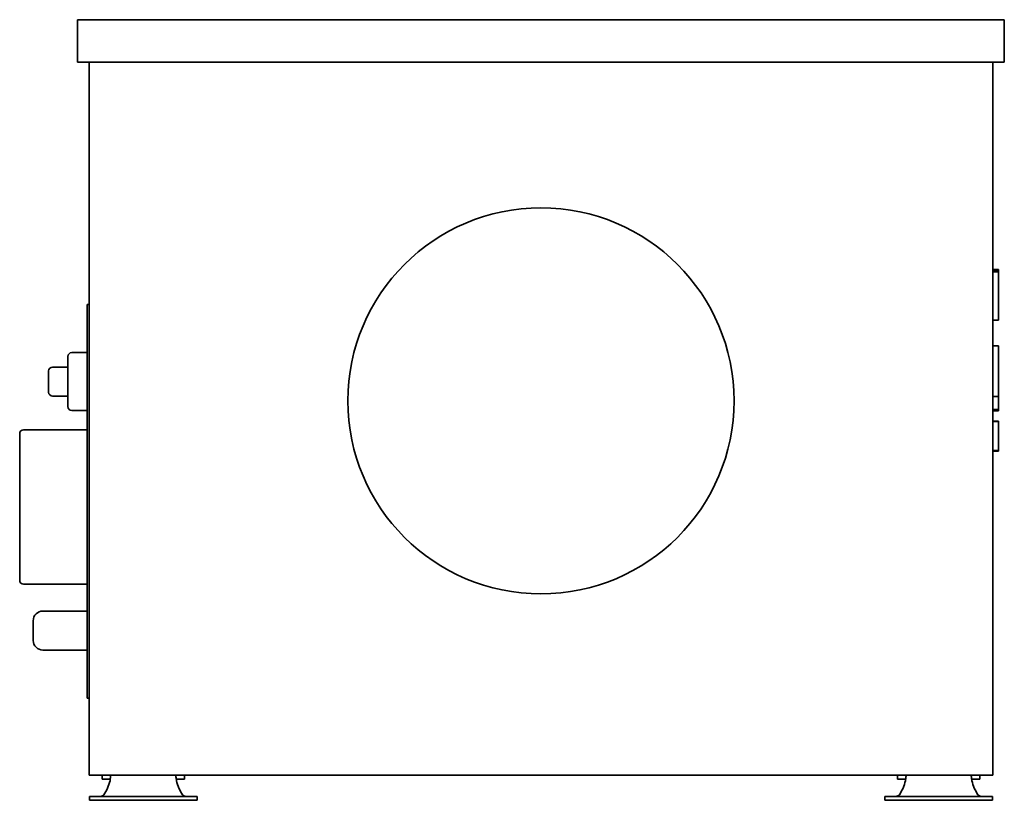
# Model space of a CAD drawing. Header units: millimetres. Extents: x 165 to 675, y 95 to 499.
import ezdxf

# ---------------------------------------------------------------- set-up
doc = ezdxf.new("R2010")
doc.units = ezdxf.units.MM
doc.header["$LTSCALE"] = 2
doc.layers.add('Krawędzie widoczne(ISO)', color=7, linetype='Continuous', lineweight=35, true_color=0x262659)

msp = doc.modelspace()

# ---------------------------------------------------------------- linework, layer by layer
at = {"layer": 'Krawędzie widoczne(ISO)'}
for p, q in [((195, 499.23), (675, 499.23)), ((195, 477.23), (195, 499.23)), ((675, 477.23), (675, 499.23)), ((675, 477.23), (195, 477.23)), ((201, 477.23), (201, 107.73)), ((669, 107.73), (669, 477.23)), ((672, 369.77), (669, 369.77)), ((672, 369.2), (669, 369.2)), ((672, 368.52), (669, 368.52)), ((672, 369.77), (672, 369.2)), ((672, 369.2), (672, 368.52)), ((672, 368.52), (672, 366.46)), ((672, 366.46), (672, 364.54)), ((672, 364.54), (672, 343.62)), ((200, 347.73), (200, 351.73)), ((201, 351.73), (200, 351.73)), ((200, 347.73), (200, 151.73)), ((672, 343.62), (669, 343.62)), ((200, 326.73), (192, 326.73)), ((672, 330.23), (669, 330.23)), ((672, 330.23), (672, 326.67)), ((672, 326.67), (672, 314.99)), ((190, 298.73), (190, 324.73)), ((180, 306.23), (180, 317.23)), ((190, 319.23), (182, 319.23)), ((672, 314.99), (672, 304.08)), ((190, 304.23), (182, 304.23)), ((672, 304.08), (669, 304.08)), ((672, 304.08), (672, 301.12)), ((672, 301.12), (672, 297.26)), ((200, 296.73), (192, 296.73)), ((672, 297.26), (669, 297.26)), ((672, 296.59), (669, 296.59)), ((672, 297.26), (672, 296.59)), ((672, 291.3), (669, 291.3)), ((672, 291.29), (669, 291.29)), ((672, 291), (669, 291)), ((672, 291.3), (672, 291.29)), ((672, 291.29), (672, 291)), ((672, 291), (672, 276)), ((200, 286.73), (167, 286.73)), ((165, 208.73), (165, 284.73)), ((672, 276), (669, 276)), ((672, 275.68), (669, 275.68)), ((672, 276), (672, 275.68)), ((200, 206.73), (167, 206.73)), ((200, 192.83), (177, 192.83)), ((172, 177.63), (172, 187.83)), ((200, 172.63), (177, 172.63)), ((200, 147.73), (200, 151.73)), ((200, 147.73), (201, 147.73)), ((669, 107.73), (201, 107.73)), ((207.71, 107.73), (207.71, 105.73)), ((250.29, 107.73), (250.29, 105.73)), ((619.71, 107.73), (619.71, 105.73)), ((662.29, 107.73), (662.29, 105.73)), ((208.68, 105.73), (207.71, 105.73)), ((208.68, 105.73), (211.9, 105.73)), ((246.1, 105.73), (249.32, 105.73)), ((250.29, 105.73), (249.32, 105.73)), ((620.68, 105.73), (619.71, 105.73)), ((620.68, 105.73), (623.9, 105.73)), ((658.1, 105.73), (661.32, 105.73)), ((662.29, 105.73), (661.32, 105.73)), ((201.08, 96.77), (202.84, 96.77)), ((201.08, 96.77), (201.08, 94.77)), ((202.84, 94.77), (201.08, 94.77)), ((224.76, 96.77), (202.84, 96.77)), ((202.84, 94.77), (224.76, 94.77)), ((224.76, 96.77), (233.24, 96.77)), ((233.24, 94.77), (224.76, 94.77)), ((233.24, 96.77), (255.16, 96.77)), ((233.24, 94.77), (255.16, 94.77)), ((255.16, 96.77), (256.92, 96.77)), ((256.92, 94.77), (255.16, 94.77)), ((256.92, 96.77), (256.92, 94.77)), ((613.08, 96.77), (614.84, 96.77)), ((613.08, 96.77), (613.08, 94.77)), ((614.84, 94.77), (613.08, 94.77)), ((636.76, 96.77), (614.84, 96.77)), ((614.84, 94.77), (636.76, 94.77)), ((636.76, 96.77), (645.24, 96.77)), ((645.24, 94.77), (636.76, 94.77)), ((645.24, 96.77), (667.16, 96.77)), ((645.24, 94.77), (667.16, 94.77)), ((667.16, 96.77), (668.92, 96.77)), ((668.92, 94.77), (667.16, 94.77)), ((668.92, 96.77), (668.92, 94.77))]:
    msp.add_line(p, q, dxfattribs=at)
msp.add_circle((435, 301.73), 100, dxfattribs=at)
for centre, radius, start, end in [((192, 324.73), 2, 90, 180), ((182, 317.23), 2, 90, 180), ((182, 306.23), 2, 180, 270), ((192, 298.73), 2, 180, 270), ((167, 284.73), 2, 90, 180), ((167, 208.73), 2, 180, 270), ((177, 187.83), 5, 90, 180), ((177, 177.63), 5, 180, 270), ((189.4, 110.19), 23, 326.7175, 346.7782), ((268.6, 110.19), 23, 193.2218, 213.2825), ((601.4, 110.19), 23, 326.7175, 346.7782), ((680.6, 110.19), 23, 193.2218, 213.2825)]:
    msp.add_arc(centre, radius, start, end, dxfattribs=at)
for points, knots in [([(212.25, 107.73), (212.23, 107.73), (212.2, 107.66), (212.13, 107.37), (212.1, 107.17), (212.02, 106.65), (211.98, 106.34), (211.89, 105.66), (211.84, 105.3), (211.79, 104.93)], [0, 0, 0, 0, 0.1113973, 0.1113973, 0.2218681, 0.2218681, 0.3323097, 0.3323097, 0.4436983, 0.4436983, 0.4436983, 0.4436983]), ([(246.21, 104.93), (246.16, 105.3), (246.11, 105.66), (246.02, 106.34), (245.98, 106.65), (245.9, 107.17), (245.87, 107.37), (245.8, 107.66), (245.77, 107.73), (245.75, 107.73)], [0, 0, 0, 0, 0.1114459, 0.1114459, 0.2219303, 0.2219303, 0.3324441, 0.3324441, 0.4438708, 0.4438708, 0.4438708, 0.4438708]), ([(624.25, 107.73), (624.23, 107.73), (624.2, 107.66), (624.13, 107.37), (624.1, 107.17), (624.02, 106.65), (623.98, 106.34), (623.89, 105.66), (623.84, 105.3), (623.79, 104.93)], [0, 0, 0, 0, 0.1113973, 0.1113973, 0.2218681, 0.2218681, 0.3323097, 0.3323097, 0.4436983, 0.4436983, 0.4436983, 0.4436983]), ([(658.21, 104.93), (658.16, 105.3), (658.11, 105.66), (658.02, 106.34), (657.98, 106.65), (657.9, 107.17), (657.87, 107.37), (657.8, 107.66), (657.77, 107.73), (657.75, 107.73)], [0, 0, 0, 0, 0.1114459, 0.1114459, 0.2219303, 0.2219303, 0.3324441, 0.3324441, 0.4438708, 0.4438708, 0.4438708, 0.4438708]), ([(208.63, 97.57), (208.61, 97.55), (208.59, 97.54), (208.57, 97.52), (208.55, 97.51), (208.52, 97.49), (208.5, 97.48), (208.48, 97.46), (208.46, 97.45), (208.44, 97.43), (208.42, 97.42), (208.4, 97.4), (208.37, 97.39), (208.35, 97.38), (208.33, 97.36), (208.31, 97.35), (208.29, 97.33), (208.27, 97.32), (208.26, 97.31), (208.25, 97.31), (208.25, 97.31), (208.24, 97.3), (208.22, 97.29), (208.2, 97.28), (208.18, 97.26), (208.16, 97.25), (208.13, 97.23), (208.11, 97.22), (208.09, 97.21), (208.07, 97.19), (208.04, 97.18), (208.02, 97.17), (208, 97.16), (207.98, 97.14), (207.95, 97.13), (207.93, 97.12), (207.91, 97.11), (207.89, 97.1), (207.86, 97.08), (207.84, 97.07), (207.82, 97.06), (207.79, 97.05), (207.77, 97.04), (207.75, 97.03), (207.73, 97.02), (207.7, 97.01), (207.68, 97), (207.66, 96.99), (207.63, 96.98), (207.61, 96.97), (207.59, 96.96), (207.56, 96.95), (207.54, 96.94), (207.52, 96.93), (207.49, 96.92), (207.49, 96.92), (207.48, 96.92), (207.48, 96.92), (207.46, 96.91), (207.44, 96.9), (207.42, 96.9), (207.4, 96.89), (207.37, 96.88), (207.35, 96.88), (207.33, 96.87), (207.3, 96.86), (207.28, 96.86), (207.25, 96.85), (207.23, 96.84), (207.2, 96.84), (207.18, 96.83), (207.16, 96.83), (207.13, 96.82), (207.11, 96.82), (207.08, 96.81), (207.05, 96.81), (207.03, 96.8), (207.01, 96.8), (206.99, 96.8), (206.96, 96.79), (206.94, 96.79), (206.91, 96.79), (206.89, 96.78), (206.86, 96.78), (206.84, 96.78), (206.81, 96.78), (206.79, 96.78), (206.76, 96.77), (206.74, 96.77), (206.71, 96.77), (206.69, 96.77), (206.66, 96.77), (206.64, 96.77), (206.61, 96.77)], [0, 0, 0, 0, 0.0078163, 0.0078163, 0.0078163, 0.0156656, 0.0156656, 0.0156656, 0.0235447, 0.0235447, 0.0235447, 0.0314507, 0.0314507, 0.0314507, 0.0393801, 0.0393801, 0.0393801, 0.0456978, 0.0456978, 0.0456978, 0.0473294, 0.0473294, 0.0473294, 0.0552907, 0.0552907, 0.0552907, 0.0632562, 0.0632562, 0.0632562, 0.0712194, 0.0712194, 0.0712194, 0.0791739, 0.0791739, 0.0791739, 0.0871132, 0.0871132, 0.0871132, 0.0950308, 0.0950308, 0.0950308, 0.1029204, 0.1029204, 0.1029204, 0.1107759, 0.1107759, 0.1107759, 0.1185913, 0.1185913, 0.1185913, 0.1263609, 0.1263609, 0.1263609, 0.1340793, 0.1340793, 0.1340793, 0.1356977, 0.1356977, 0.1356977, 0.1417721, 0.1417721, 0.1417721, 0.1495008, 0.1495008, 0.1495008, 0.1572621, 0.1572621, 0.1572621, 0.1650505, 0.1650505, 0.1650505, 0.1728601, 0.1728601, 0.1728601, 0.1811091, 0.1811091, 0.1811091, 0.1885372, 0.1885372, 0.1885372, 0.1964318, 0.1964318, 0.1964318, 0.2043573, 0.2043573, 0.2043573, 0.2123021, 0.2123021, 0.2123021, 0.2202542, 0.2202542, 0.2202542, 0.2282011, 0.2282011, 0.2282011, 0.2282011]), ([(251.39, 96.77), (251.21, 96.77), (251.03, 96.79), (250.69, 96.86), (250.52, 96.91), (250.18, 97.06), (250.01, 97.14), (249.68, 97.35), (249.53, 97.46), (249.37, 97.57)], [-0.238205, -0.238205, -0.238205, -0.238205, -0.1772118, -0.1772118, -0.118791, -0.118791, -0.0580717, -0.0580717, 0, 0, 0, 0]), ([(620.63, 97.57), (620.61, 97.55), (620.59, 97.54), (620.57, 97.52), (620.55, 97.51), (620.52, 97.49), (620.5, 97.48), (620.48, 97.46), (620.46, 97.45), (620.44, 97.43), (620.42, 97.42), (620.4, 97.4), (620.37, 97.39), (620.35, 97.38), (620.33, 97.36), (620.31, 97.35), (620.29, 97.33), (620.27, 97.32), (620.26, 97.31), (620.25, 97.31), (620.25, 97.31), (620.24, 97.3), (620.22, 97.29), (620.2, 97.28), (620.18, 97.26), (620.16, 97.25), (620.13, 97.23), (620.11, 97.22), (620.09, 97.21), (620.07, 97.19), (620.04, 97.18), (620.02, 97.17), (620, 97.16), (619.98, 97.14), (619.95, 97.13), (619.93, 97.12), (619.91, 97.11), (619.89, 97.1), (619.86, 97.08), (619.84, 97.07), (619.82, 97.06), (619.79, 97.05), (619.77, 97.04), (619.75, 97.03), (619.73, 97.02), (619.7, 97.01), (619.68, 97), (619.66, 96.99), (619.63, 96.98), (619.61, 96.97), (619.59, 96.96), (619.56, 96.95), (619.54, 96.94), (619.52, 96.93), (619.49, 96.92), (619.49, 96.92), (619.48, 96.92), (619.48, 96.92), (619.46, 96.91), (619.44, 96.9), (619.42, 96.9), (619.4, 96.89), (619.37, 96.88), (619.35, 96.88), (619.33, 96.87), (619.3, 96.86), (619.28, 96.86), (619.25, 96.85), (619.23, 96.84), (619.2, 96.84), (619.18, 96.83), (619.16, 96.83), (619.13, 96.82), (619.11, 96.82), (619.08, 96.81), (619.05, 96.81), (619.03, 96.8), (619.01, 96.8), (618.99, 96.8), (618.96, 96.79), (618.94, 96.79), (618.91, 96.79), (618.89, 96.78), (618.86, 96.78), (618.84, 96.78), (618.81, 96.78), (618.79, 96.78), (618.76, 96.77), (618.74, 96.77), (618.71, 96.77), (618.69, 96.77), (618.66, 96.77), (618.64, 96.77), (618.61, 96.77)], [0, 0, 0, 0, 0.0078163, 0.0078163, 0.0078163, 0.0156656, 0.0156656, 0.0156656, 0.0235447, 0.0235447, 0.0235447, 0.0314507, 0.0314507, 0.0314507, 0.0393801, 0.0393801, 0.0393801, 0.0456978, 0.0456978, 0.0456978, 0.0473294, 0.0473294, 0.0473294, 0.0552907, 0.0552907, 0.0552907, 0.0632562, 0.0632562, 0.0632562, 0.0712194, 0.0712194, 0.0712194, 0.0791739, 0.0791739, 0.0791739, 0.0871132, 0.0871132, 0.0871132, 0.0950308, 0.0950308, 0.0950308, 0.1029204, 0.1029204, 0.1029204, 0.1107759, 0.1107759, 0.1107759, 0.1185913, 0.1185913, 0.1185913, 0.1263609, 0.1263609, 0.1263609, 0.1340793, 0.1340793, 0.1340793, 0.1356977, 0.1356977, 0.1356977, 0.1417721, 0.1417721, 0.1417721, 0.1495008, 0.1495008, 0.1495008, 0.1572621, 0.1572621, 0.1572621, 0.1650505, 0.1650505, 0.1650505, 0.1728601, 0.1728601, 0.1728601, 0.1811091, 0.1811091, 0.1811091, 0.1885372, 0.1885372, 0.1885372, 0.1964318, 0.1964318, 0.1964318, 0.2043573, 0.2043573, 0.2043573, 0.2123021, 0.2123021, 0.2123021, 0.2202542, 0.2202542, 0.2202542, 0.2282011, 0.2282011, 0.2282011, 0.2282011]), ([(663.39, 96.77), (663.21, 96.77), (663.03, 96.79), (662.69, 96.86), (662.52, 96.91), (662.18, 97.06), (662.01, 97.14), (661.68, 97.35), (661.53, 97.46), (661.37, 97.57)], [-0.238205, -0.238205, -0.238205, -0.238205, -0.1772118, -0.1772118, -0.118791, -0.118791, -0.0580717, -0.0580717, 0, 0, 0, 0])]:
    msp.add_open_spline(points, degree=3, knots=knots, dxfattribs=at)

doc.saveas('drawing.dxf')
